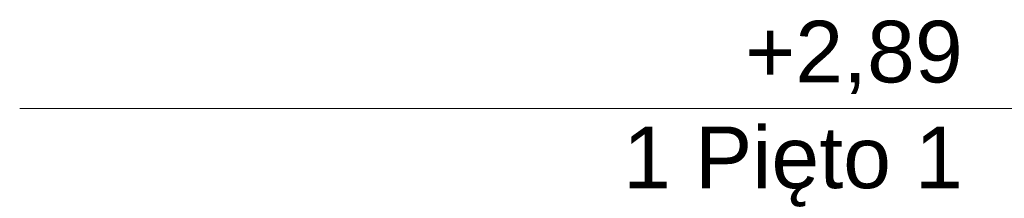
# Model space of a CAD drawing. Header units: millimetres. Extents: x 58537 to 97688, y -8921 to 14216.
# Tile 3 of 145: x 58537 to 61734, y 2598 to 3178. Entities that reach past the tile are written whole.
import ezdxf

# ---------------------------------------------------------------- set-up
doc = ezdxf.new("R2010")
doc.units = ezdxf.units.MM
doc.header["$MEASUREMENT"] = 0
doc.layers.add('0_Nr_pióra__45', color=7, linetype='Continuous', lineweight=15, true_color=0x40a5ff)
doc.styles.add('STYL_AUTOMATYCZNY_1', font='arial.ttf')

# ---------------------------------------------------------------- blocks, each defined once
blk = doc.blocks.new('D Przekrój_STORY_MARKER')
at = {"layer": '0_Nr_pióra__45', "color": 161, "linetype": 'Continuous', "lineweight": 15, "true_color": 0x40a5ff}
for p in [(58537.3, 2890), (61799.3, 2890)]:
    blk.add_line(p, (61599.3, 2890), dxfattribs=at)
at = {"layer": '0_Nr_pióra__45', "color": 161, "lineweight": 15, "true_color": 0x40a5ff, "insert": (61599.3, 3174.3), "char_height": 200, "attachment_point": 3, "line_spacing_factor": 1.029083, "style": 'STYL_AUTOMATYCZNY_1'}
blk.add_mtext('\\A1;{\\pqr;\\pt0;\\fArial|b0|i0|c238|p0;\\W1.000000;+2,89\\P\\pqr;\\pt0;\\fArial|b0|i0|c238|p0;\\W1.000000;1\\fArial|b0|i0|c238|p0;\\W1.000000; \\fArial|b0|i0|c238|p0;\\W1.000000;Pięto 1}', dxfattribs=at)

msp = doc.modelspace()

# ---------------------------------------------------------------- block references
at = {"linetype": 'Continuous', "lineweight": 0}
msp.add_blockref('D Przekrój_STORY_MARKER', (0, 0), dxfattribs=at)

doc.saveas('drawing.dxf')
